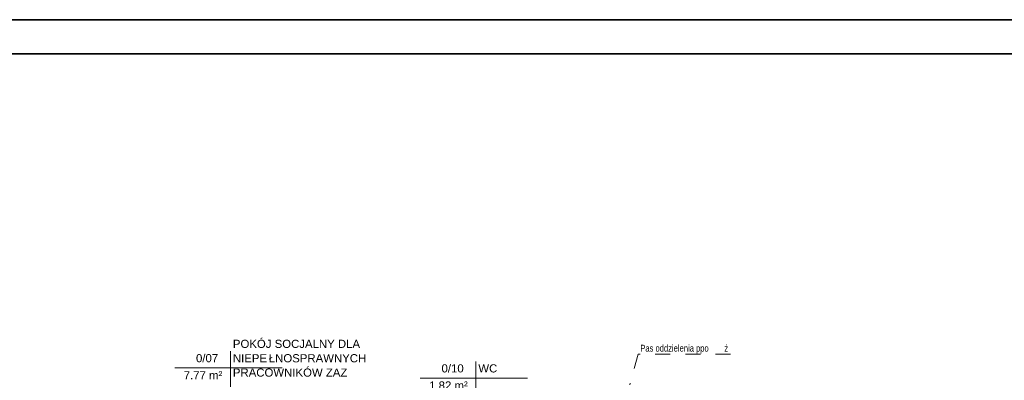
# Model space of a CAD drawing. Header units: centimetres. Extents: x 14504 to 44111, y -18976 to -7683.
# Tile 40 of 141: x 21947 to 23397, y -16537 to -16006. Entities that reach past the tile are written whole.
import ezdxf

# ---------------------------------------------------------------- set-up
doc = ezdxf.new("R2010")
doc.units = ezdxf.units.CM
doc.linetypes.add('Aligning Line 1_8_', pattern=[0.635, 0.3175, -0.3175])
for name, color, linetype, lineweight in [('_gruba', 90, 'Continuous', 35), ('A-AREA-IDEN', 4, 'Continuous', 9), ('A-DETL', 6, 'Continuous', 9), ('G-ANNO-TEXT', 8, 'Continuous', 9)]:
    doc.layers.add(name, color=color, linetype=linetype, lineweight=lineweight)
doc.styles.add('Arial', font='arial.ttf', dxfattribs={"height": 23.8125})
doc.styles.add('Arial_3', font='arial.ttf', dxfattribs={"width": 0.8, "height": 18})

# ---------------------------------------------------------------- blocks, each defined once
blk = doc.blocks.new('Etyk_pom_1_mala - Etyk_pom_1_mala-219433-3_Poziom parteru')
at = {"layer": 'A-AREA-IDEN'}
for p, q in [((-0.096, 0.144), (-0.096, -0.378)), ((-0.915, -0.101), (0.666, -0.101))]:
    blk.add_line(p, q, dxfattribs=at)

msp = doc.modelspace()

# ---------------------------------------------------------------- linework, layer by layer
at = {"layer": '_gruba'}
for points in [[(21163, -16006.1), (28163, -16006.1), (28163, -18976.1), (21163, -18976.1)], [(21213, -18926.1), (28113, -18926.1), (28113, -16056.1), (21213, -16056.1)]]:
    msp.add_lwpolyline(points, dxfattribs=at)
at = {"layer": 'A-DETL', "linetype": 'Aligning Line 1_8_', "ltscale": 70}
for p, q in [((22857.6, -16498.1), (22845.1, -16543.4)), ((22993.6, -16498.1), (22857.6, -16498.1))]:
    msp.add_line(p, q, dxfattribs=at)

# ---------------------------------------------------------------- block references
at = {"layer": 'A-AREA-IDEN', "xscale": 99.99999999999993, "yscale": 99.99999999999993, "zscale": 99.99999999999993}
for p in [(22266.6, -16508.4), (22628.1, -16523.4)]:
    msp.add_blockref('Etyk_pom_1_mala - Etyk_pom_1_mala-219433-3_Poziom parteru', p, dxfattribs=at)

# ---------------------------------------------------------------- texts
at = {"layer": 'A-AREA-IDEN', "char_height": 12, "attachment_point": 1, "style": 'Arial'}
for s, insert, width in [('POKÓJ SOCJALNY DLA', (22260.7, -16477.1), 241.308), ('0/07', (22206.4, -16498.2), 42.489), ('ŁNOSPRAWNYCH', (22313.6, -16498.3), 185.991), ('NIEPE', (22260.7, -16498.3), 64.135), ('0/10', (22567.9, -16513.2), 42.489), ('7.77 m²', (22188.3, -16523.4), 73.755), ('PRACOWNIKÓW ZAZ', (22260.7, -16519.4), 222.869), ('WC', (22622.1, -16513.2), 38.481), ('1.82 m²', (22549.7, -16538.4), 73.755)]:
    msp.add_mtext(s, dxfattribs=dict(at, insert=insert, width=width))
at = {"layer": 'G-ANNO-TEXT', "char_height": 10, "attachment_point": 1, "style": 'Arial_3'}
for s, insert, width in [('\\fArial|b0|i0|c238|p34|;ż', (22984.3, -16484.5), 7.215), ('Pas oddzielenia ppo', (22860.6, -16484.5), 149.916)]:
    msp.add_mtext(s, dxfattribs=dict(at, insert=insert, width=width))

doc.saveas('drawing.dxf')
